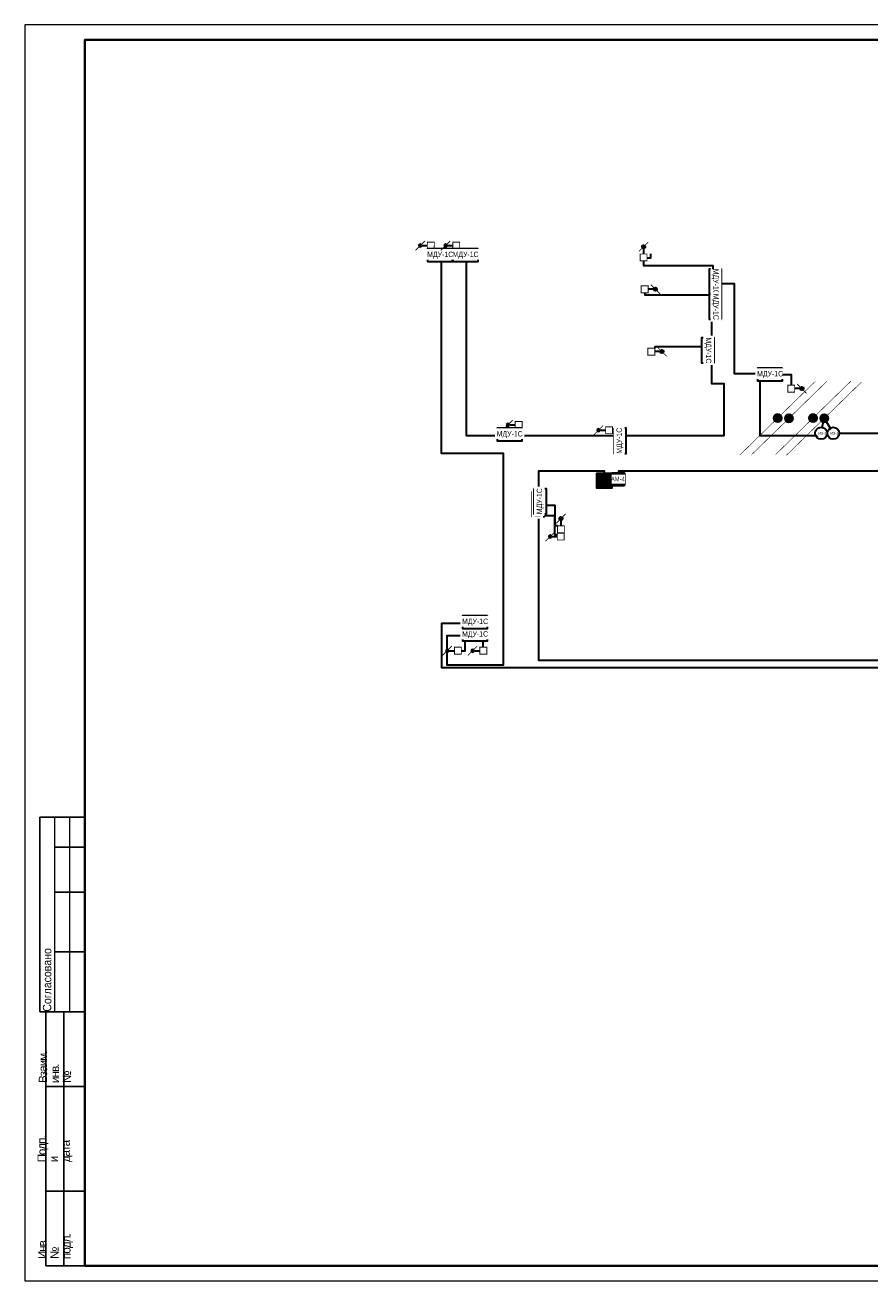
# Model space of a CAD drawing. Header units: millimetres. Extents: x -195178 to 1761886, y 140622 to 301105.
# Tile 48 of 131: x 374817 to 403049, y 224498 to 266305. Entities that reach past the tile are written whole.
import ezdxf
from ezdxf.enums import TextEntityAlignment as Align

# ---------------------------------------------------------------- set-up
doc = ezdxf.new("R2010")
doc.units = ezdxf.units.MM
doc.set_wipeout_variables(frame=1)
for name, color, linetype, lineweight in [('_АПС_Оборудование', 1, 'Continuous', 30), ('format-line3', 7, 'Continuous', 13), ('RC-Извещатели_пожарные', 1, 'Continuous', 30), ('Воздуховоды', 7, 'Continuous', 18), ('Рамка', 7, 'Continuous', 18), ('СС-011-ПОЖ-СИГНАЛИЗАЦИЯ', 1, 'Continuous', 30), ('УГО АПС и АПЗ$0$_АПС_Оборудование', 1, 'Continuous', 30), ('УГО АПС и АПЗ$0$СС-011-ПОЖ-СИГНАЛИЗАЦИЯ', 1, 'Continuous', 30)]:
    doc.layers.add(name, color=color, linetype=linetype, lineweight=lineweight)
for name, color, linetype in [('EI_HATCH_GALV', 7, 'Continuous'), ('АПС', 5, 'Continuous'), ('АПС_Оборудование', 1, 'Continuous'), ('формат', 250, 'Continuous')]:
    doc.layers.add(name, color=color, linetype=linetype)
doc.styles.add('Arial', font='arial.ttf', dxfattribs={"width": 0.9, "height": 700})
doc.styles.add('Arial Narrow', font='ARIALN.TTF', dxfattribs={"width": 0.9, "height": 600})
doc.styles.add('CP.Text', font='arial.ttf')

# ---------------------------------------------------------------- blocks, each defined once
blk = doc.blocks.new('*U29')
for p, q in [((-574, 155), (-589, 155)), ((-589, 90), (-589, 155)), ((-574, 145), (-584, 145)), ((-574, 130), (-584, 130)), ((-574, 110), (-584, 110)), ((-587, 90), (-589, 90)), ((-587, 5), (-587, 90)), ((-574, 90), (-587, 90)), ((-581, 5), (-581, 90)), ((-574, 65), (-587, 65)), ((-574, 30), (-587, 30)), ((-574, 5), (-587, 5))]:
    blk.add_line(p, q)
at = {"color": 0, "lineweight": 0}
blk.add_lwpolyline([(-594, 0), (0, 0), (0, 420), (-594, 420)], close=True, dxfattribs=at)
at = {"lineweight": 40}
blk.add_lwpolyline([(-574, 5), (-5, 5), (-5, 415), (-574, 415)], close=True, dxfattribs=at)
at = {"layer": 'format-line3', "linetype": 'ByBlock'}
for p, q in [((-584, 90), (-584, 155)), ((-579, 90), (-579, 155))]:
    blk.add_line(p, q, dxfattribs=at)
at = {"char_height": 2.8, "width": 0.2, "attachment_point": 4, "rotation": 90, "line_spacing_factor": 0.857143, "style": 'Arial'}
for s, insert in [('{\\W0.45993; }Согласовано', (-586.58, 90)), ('{\\W0.62543;\\T0.75; \\W1;Взаим. инв. №}', (-584, 66.14)), ('{\\W0.5838;\\T0.8; \\W1;Подп. и дата}', (-584, 39.63)), ('{\\W0.5838;\\T0.8; \\W1;Инв. № подл.}', (-583.77, 7.25))]:
    blk.add_mtext(s, dxfattribs=dict(at, insert=insert))
at = {"style": 'Arial', "width": 0.9, "flags": 8}
blk.add_attdef('FORMAT', (-36.87, 1.26), '', height=2.8, dxfattribs=at)
blk = doc.blocks.new('озк_пр')
at = {"layer": 'УГО АПС и АПЗ$0$_АПС_Оборудование', "ltscale": 200}
h = blk.add_hatch(color=1, dxfattribs=at)
h.dxf.hatch_style = 1
h.paths.add_polyline_path([(468761, -41723, 1), (468650, -41723, 1)])
at = {"color": 1, "const_width": 29.5}
blk.add_lwpolyline([(468549, -41567), (468666, -41684)], dxfattribs=at)
at = {"layer": 'УГО АПС и АПЗ$0$_АПС_Оборудование', "color": 1, "lineweight": 35, "ltscale": 200}
blk.add_line((468636, -41723), (468463, -41723), dxfattribs=at)
at = {"layer": 'УГО АПС и АПЗ$0$_АПС_Оборудование', "color": 1, "const_width": 29.5}
blk.add_lwpolyline([(468233, -41839), (468463, -41839), (468463, -41608), (468232, -41608)], close=True, dxfattribs=at)
blk.add_lwpolyline([(468745, -41762), (468862, -41880)], dxfattribs=at)
at = {"layer": 'УГО АПС и АПЗ$0$_АПС_Оборудование', "color": 1}
blk.add_circle((468706, -41723), 55.4, dxfattribs=at)
blk = doc.blocks.new('пд_выт')
at = {"layer": 'Воздуховоды', "true_color": 0xcd6928}
h = blk.add_hatch(color=32, dxfattribs=at)
h.dxf.hatch_style = 1
h.paths.add_polyline_path([(468770, -40558, 1), (468659, -40558, 1)])
at = {"layer": 'Воздуховоды', "color": 32, "lineweight": 30, "true_color": 0xcd6928}
blk.add_line((468645, -40558), (468472, -40558), dxfattribs=at)
at = {"layer": 'Воздуховоды', "color": 32, "true_color": 0xcd6928, "const_width": 29.5}
blk.add_lwpolyline([(468242, -40674), (468472, -40673), (468472, -40443), (468241, -40443)], close=True, dxfattribs=at)
for points in [[(468558, -40401), (468675, -40519)], [(468754, -40597), (468871, -40714)]]:
    blk.add_lwpolyline(points, dxfattribs=at)
at = {"layer": 'Воздуховоды', "color": 32, "true_color": 0xcd6928}
blk.add_circle((468715, -40558), 55.4, dxfattribs=at)
blk = doc.blocks.new('пд_пр')
at = {"layer": 'Воздуховоды', "true_color": 0x008800}
h = blk.add_hatch(color=96, dxfattribs=at)
h.dxf.hatch_style = 1
h.paths.add_polyline_path([(468765, -40912, 1), (468654, -40912, 1)])
at = {"layer": 'Воздуховоды', "color": 96, "lineweight": 30, "true_color": 0x008800}
blk.add_line((468640, -40912), (468467, -40912), dxfattribs=at)
at = {"layer": 'Воздуховоды', "color": 96, "true_color": 0x008800, "const_width": 29.5}
blk.add_lwpolyline([(468237, -41028), (468468, -41028), (468467, -40797), (468237, -40797)], close=True, dxfattribs=at)
for points in [[(468553, -40755), (468671, -40873)], [(468749, -40951), (468867, -41069)]]:
    blk.add_lwpolyline(points, dxfattribs=at)
at = {"layer": 'Воздуховоды', "color": 96, "true_color": 0x008800}
blk.add_circle((468710, -40912), 55.4, dxfattribs=at)
blk = doc.blocks.new('УДП')
at = {"color": 30}
blk.add_wipeout([(324223, -148669), (324222, -149169), (323722, -149169), (323723, -148669)], dxfattribs=at).dxf.layer = 'RC-Извещатели_пожарные'
blk.add_wipeout([(323722, -149169), (323723, -148669), (324223, -148669), (324222, -149169)], dxfattribs=at).dxf.layer = 'RC-Извещатели_пожарные'
at = {"layer": 'EI_HATCH_GALV', "lineweight": 30, "true_color": 0xffffff}
h = blk.add_hatch(color=7, dxfattribs=at)
h.dxf.hatch_style = 1
h.paths.add_polyline_path([(324223, -148669), (324222, -149169), (323722, -149169), (323723, -148669)])
at = {"layer": 'RC-Извещатели_пожарные', "color": 30, "ltscale": 30}
blk.add_lwpolyline([(324223, -148669), (324222, -149169), (323722, -149169), (323723, -148669)], close=True, dxfattribs=at)
at = {"layer": 'RC-Извещатели_пожарные', "color": 30, "ltscale": 30, "const_width": 37.5}
blk.add_lwpolyline([(323823, -148769, 1), (324123, -148769, 1)], format="xyb", dxfattribs=at)
blk.add_lwpolyline([(323972, -148919), (323972, -149069)], dxfattribs=at)
at = {"color": 30, "lineweight": 30, "style": 'Arial Narrow', "width": 0.9}
blk.add_text('ДУ', height=100, dxfattribs=at).set_placement((323814, -149078), align=Align.MIDDLE_CENTER)
blk = doc.blocks.new('_МДУ')
at = {"color": 1}
blk.add_wipeout([(-350, 175), (350, 175), (350, -175), (-350, -175)], dxfattribs=at)
at = {"layer": 'АПС', "color": 1, "lineweight": 30, "ltscale": 200}
blk.add_lwpolyline([(350, 175), (-350, 175), (-350, -175), (350, -175)], close=True, dxfattribs=at)
at = {"layer": 'АПС', "color": 0, "lineweight": 30, "ltscale": 200, "insert": (3, 0), "char_height": 150, "width": 668.29, "attachment_point": 5, "style": 'Arial Narrow', "bg_fill": 2}
blk.add_mtext('МДУ-1C', dxfattribs=at)
blk = doc.blocks.new('озк_выт')
at = {"layer": 'УГО АПС и АПЗ$0$_АПС_Оборудование', "ltscale": 200}
h = blk.add_hatch(color=5, dxfattribs=at)
h.dxf.hatch_style = 1
h.paths.add_polyline_path([(468756, -41333, 1), (468645, -41333, 1)])
at = {"color": 5, "const_width": 29.5}
blk.add_lwpolyline([(468544, -41177), (468661, -41294)], dxfattribs=at)
at = {"layer": 'УГО АПС и АПЗ$0$_АПС_Оборудование', "color": 5, "lineweight": 35, "ltscale": 200}
blk.add_line((468631, -41333), (468458, -41334), dxfattribs=at)
at = {"layer": 'УГО АПС и АПЗ$0$_АПС_Оборудование', "color": 5, "const_width": 29.5}
blk.add_lwpolyline([(468227, -41449), (468458, -41449), (468458, -41218), (468227, -41218)], close=True, dxfattribs=at)
blk.add_lwpolyline([(468740, -41373), (468857, -41490)], dxfattribs=at)
at = {"layer": 'УГО АПС и АПЗ$0$_АПС_Оборудование', "color": 5}
blk.add_circle((468700, -41333), 55.4, dxfattribs=at)
blk = doc.blocks.new('ам-4')
blk.add_wipeout([(-197, 213), (223, 213), (223, -207), (-197, -207)]).dxf.layer = 'АПС_Оборудование'
at = {"layer": 'EI_HATCH_GALV', "lineweight": 30, "true_color": 0xffffff}
h = blk.add_hatch(color=7, dxfattribs=at)
h.dxf.hatch_style = 1
h.paths.add_polyline_path([(223, -207), (-197, -207), (-197, 213), (223, 213)])
at = {"layer": '_АПС_Оборудование', "lineweight": 40, "ltscale": 100}
blk.add_lwpolyline([(223, -207), (-197, -207), (-197, 213), (223, 213)], close=True, dxfattribs=at)
at = {"layer": '_АПС_Оборудование', "ltscale": 100, "insert": (15, 13), "char_height": 150.98, "attachment_point": 5, "style": 'Arial Narrow', "bg_fill": 2}
blk.add_mtext_dynamic_manual_height_columns('\\pxi-0.17961;АМ-4', width=300, gutter_width=144375, heights=[0], dxfattribs=at)
blk = doc.blocks.new('*U83')
h = blk.add_hatch(color=256)
edge = h.paths.add_edge_path()
edge.add_arc((0, 0), 38.7, 0, 360)
for points in [[(348, 348, 0, 50, 0), (206, 206, 5, 5, 0), (0, 0, 5, 5, 0)], [(0, 0, 0, 50, 0), (-141, -141, 5, 5, 0), (-348, -348, 5, 5, 0)]]:
    blk.add_lwpolyline(points, format="xyseb")
blk.add_circle((0, 0), 38.7)
blk = doc.blocks.new('*U80')
h = blk.add_hatch(color=256)
edge = h.paths.add_edge_path()
edge.add_arc((0, 0), 38.7, 0, 360)
for points in [[(0, 0, 0, 50, 0), (141, 141, 5, 5, 0), (348, 348, 5, 5, 0)], [(-348, -348, 0, 50, 0), (-206, -206, 5, 5, 0), (0, 0, 5, 5, 0)]]:
    blk.add_lwpolyline(points, format="xyseb")
blk.add_circle((0, 0), 38.7)
blk = doc.blocks.new('ИЗ-1')
blk.add_wipeout([(469979, -66893), (470179, -67093), (470379, -66893), (470179, -66693)])
blk.add_circle((470179, -66893), 200)
at = {"layer": 'УГО АПС и АПЗ$0$СС-011-ПОЖ-СИГНАЛИЗАЦИЯ', "color": 1, "style": 'CP.Text', "width": 0.8}
blk.add_text('ИЗ-1', height=90, dxfattribs=at).set_placement((470079, -66939))

msp = doc.modelspace()

# ---------------------------------------------------------------- linework, layer by layer
at = {"layer": 'Рамка'}
msp.add_lwpolyline([(376817, 224805), (433717, 224805), (433717, 265805), (376817, 265805)], close=True, dxfattribs=at)
at = {"layer": 'СС-011-ПОЖ-СИГНАЛИЗАЦИЯ', "color": 1, "lineweight": 30}
for points in [[(405543, 244800), (390821, 244800), (388760, 244800), (388760, 246296), (389667, 246296), (389667, 245879), (388927, 245879), (388927, 244907), (390821, 244907), (390821, 251973), (388747, 251973), (388747, 258549), (389573, 258549), (389573, 252572), (398208, 252572), (398208, 254299), (397787, 254299), (397787, 257656), (398544, 257656), (398544, 254648), (399397, 254648), (399397, 252572), (401423, 252572), (401547, 253150)], [(401547, 253150), (401854, 252650), (405483, 252650)], [(403598, 251387), (394668, 251387), (394668, 251084), (394203, 251084), (394203, 251387), (391989, 251387), (391989, 245061), (405543, 245061)]]:
    msp.add_lwpolyline(points, dxfattribs=at)
at = {"layer": 'СС-011-ПОЖ-СИГНАЛИЗАЦИЯ', "color": 30, "lineweight": 30, "ltscale": 100, "true_color": 0xf26722}
msp.add_lwpolyline([(395645, 258512), (395756, 258512), (395756, 258650)], dxfattribs=at)
at = {"layer": 'СС-011-ПОЖ-СИГНАЛИЗАЦИЯ', "color": 30, "lineweight": 30, "ltscale": 100}
msp.add_lwpolyline([(395883, 255551), (395883, 255495)], dxfattribs=at)

# ---------------------------------------------------------------- block references
at = {"layer": 'СС-011-ПОЖ-СИГНАЛИЗАЦИЯ', "lineweight": 30, "xscale": -1}
for name, p in [('пд_выт', (856749, 299484)), ('пд_выт', (859688, 293490)), ('пд_пр', (862709, 293663)), ('пд_выт', (861097, 289754)), ('пд_выт', (857655, 285936)), ('пд_выт', (858505, 285936))]:
    msp.add_blockref(name, p, dxfattribs=at)
at = {"layer": 'СС-011-ПОЖ-СИГНАЛИЗАЦИЯ', "lineweight": 30, "rotation": 90}
for p in [(353784, -209818), (351019, -218909)]:
    msp.add_blockref('озк_пр', p, dxfattribs=at)
at = {"layer": 'СС-011-ПОЖ-СИГНАЛИЗАЦИЯ', "lineweight": 30}
for p in [(-72796, 298799), (-72576, 296714), (-67896, 295476)]:
    msp.add_blockref('озк_выт', p, dxfattribs=at)
at = {"layer": 'формат', "xscale": 100, "yscale": 100, "zscale": 100}
msp.add_blockref('*U29', (434217, 224305), dxfattribs=at)

# ---------------------------------------------------------------- next in the draw order: block references
at = {"layer": '_АПС_Оборудование', "color": 0, "lineweight": 30, "xscale": 1.2, "yscale": 1.2, "zscale": 1.2}
for p in [(388702, 258607), (399738, 254616), (391027, 252607), (389869, 245915)]:
    msp.add_blockref('_МДУ', p, dxfattribs=at)
for p, rotation in [((397907, 257721), 270), ((397658, 255424), 270), ((394719, 252397), 90), ((391987, 250282), 90)]:
    msp.add_blockref('_МДУ', p, dxfattribs=dict(at, rotation=rotation))
at = {"layer": 'СС-011-ПОЖ-СИГНАЛИЗАЦИЯ', "lineweight": 30}
msp.add_blockref('УДП', (70225, 399986), dxfattribs=at)

# ---------------------------------------------------------------- next in the draw order: linework, layer by layer
at = {"layer": 'СС-011-ПОЖ-СИГНАЛИЗАЦИЯ', "color": 30, "lineweight": 30, "ltscale": 100}
for points in [[(395508, 258414), (395508, 258266), (397828, 258266), (397828, 258141)], [(395883, 255551), (397447, 255551)], [(400158, 254611), (400449, 254611), (400449, 254257)], [(389413, 245378), (389541, 245378), (389541, 245705)], [(390148, 245494), (390148, 245705)]]:
    msp.add_lwpolyline(points, dxfattribs=at)

# ---------------------------------------------------------------- next in the draw order: block references
at = {"xscale": 3.600000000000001, "yscale": 3.600000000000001, "zscale": 3.600000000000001, "rotation": 359.2880171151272}
for name, p in [('*U83', (399994, 253158)), ('*U80', (400370, 253150)), ('*U80', (401176, 253158)), ('*U83', (401553, 253150))]:
    msp.add_blockref(name, p, dxfattribs=at)
at = {"layer": '_АПС_Оборудование', "color": 0, "lineweight": 30, "xscale": 1.2, "yscale": 1.2, "zscale": 1.2}
for p, rotation in [((397907, 256881), 270), ((392050, 250374), 90)]:
    msp.add_blockref('_МДУ', p, dxfattribs=dict(at, rotation=rotation))
at = {"layer": '_АПС_Оборудование'}
msp.add_blockref('ам-4', (394647, 251105), dxfattribs=at)
at = {"layer": '_АПС_Оборудование', "color": 0, "lineweight": 30, "xscale": 1.2, "yscale": 1.2, "zscale": 1.2}
msp.add_blockref('_МДУ', (389869, 246335), dxfattribs=at)
at = {"layer": 'СС-011-ПОЖ-СИГНАЛИЗАЦИЯ', "lineweight": 30, "xscale": -1}
msp.add_blockref('пд_выт', (857599, 299484), dxfattribs=at)

# ---------------------------------------------------------------- next in the draw order: linework, layer by layer
at = {"layer": 'СС-011-ПОЖ-СИГНАЛИЗАЦИЯ', "color": 30, "lineweight": 30, "ltscale": 100}
for points in [[(395547, 257350), (395547, 257284), (397697, 257284)], [(392627, 249554), (392552, 249554), (392552, 250234), (392260, 250234)], [(392197, 249903), (392531, 249903), (392531, 249260), (392625, 249260)]]:
    msp.add_lwpolyline(points, dxfattribs=at)

# ---------------------------------------------------------------- next in the draw order: block references
at = {"layer": '_АПС_Оборудование', "color": 0, "lineweight": 30, "xscale": 1.2, "yscale": 1.2, "zscale": 1.2}
msp.add_blockref('_МДУ', (389552, 258607), dxfattribs=at)
at = {"layer": 'RC-Извещатели_пожарные', "lineweight": 30}
msp.add_blockref('ИЗ-1', (-68325, 319542), dxfattribs=at)

# ---------------------------------------------------------------- next in the draw order: block references
msp.add_blockref('ИЗ-1', (-68730, 319542), dxfattribs=at)

doc.saveas('drawing.dxf')
